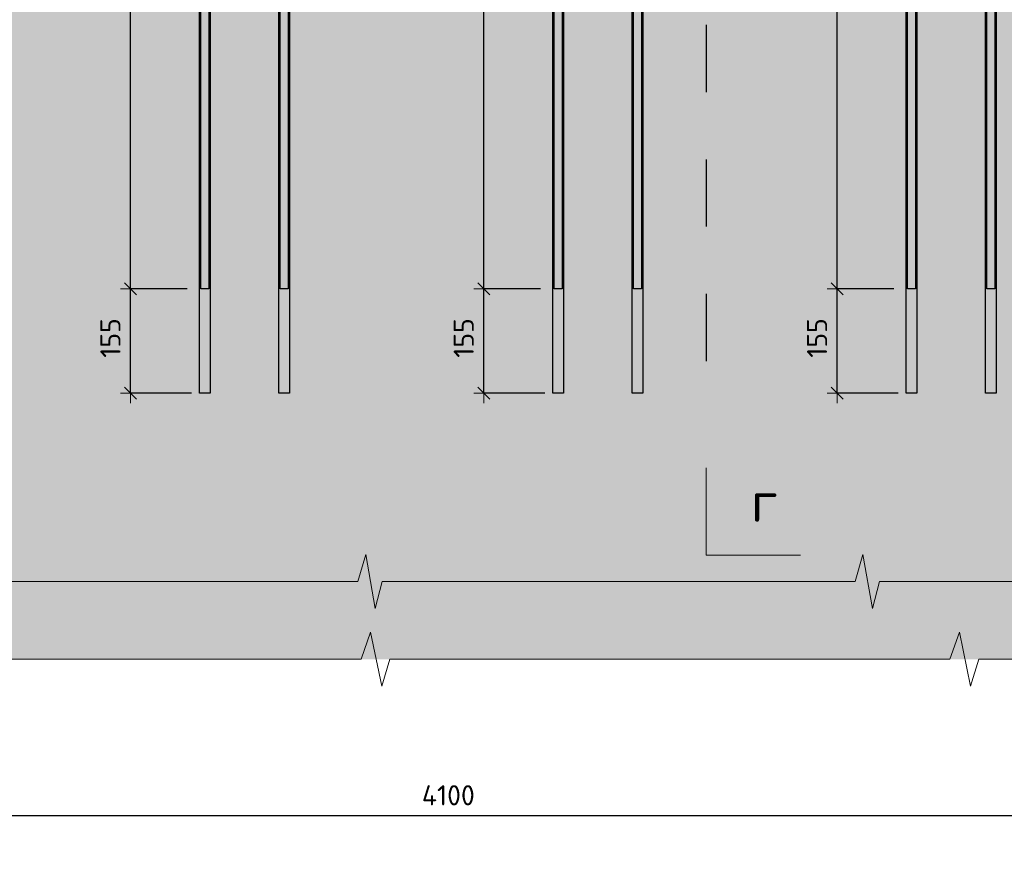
# Model space of a CAD drawing. Header units: metres. Extents: x -38 to 97, y -15 to 21.
# Tile 43 of 216: x 81.77 to 83.23, y -7.6 to -6.33. Entities that reach past the tile are written whole.
import ezdxf

# ---------------------------------------------------------------- set-up
doc = ezdxf.new("R2010")
doc.units = ezdxf.units.M
doc.header["$PDMODE"] = 65
doc.linetypes.add('______2', pattern=[0.0405, 0.03, -0.0105])
for name, color, linetype, lineweight in [('XR$4$Арм.стержн.горизонт. 1', 180, 'Continuous', 35), ('XR$4$Арм.стержн.горизонт. 2', 202, 'Continuous', 35), ('XR$4$ВК__отв в полу 1-2 эт', 220, 'Continuous', 25), ('XR$4$Размерная линия (1)', 7, 'Continuous', 13), ('XR$6$ВК__отв в полу 1-2 эт', 220, 'Continuous', 25), ('XR$6$Размерная линия (1)', 7, 'Continuous', 13)]:
    doc.layers.add(name, color=color, linetype=linetype, lineweight=lineweight)
doc.styles.add('ISOCPEUR', font='txt')
doc.dimstyles.new('DIMSTYLE_24', dxfattribs={"dimtxt": 0.03, "dimasz": 0.03, "dimexe": 0, "dimexo": 0, "dimgap": 0.015, "dimtad": 2, "dimdec": 0, "dimlfac": 1000, "dimrnd": 5, "dimzin": 12, "dimdsep": 46, "dimtxsty": 'ISOCPEUR', "dimblk1": 'ALL_ML_STRICH', "dimblk2": 'ALL_ML_STRICH', "dimsah": 1, "dimcen": 0, "dimclrd": 7, "dimclre": 256, "dimclrt": 7, "dimadec": 0, "dimazin": 0, "dimtfac": 1, "dimtdec": 0, "dimtix": 1, "dimtmove": 2, "dimatfit": 3, "dimfxl": 0, "dimtzin": 0, "dimlwd": 0, "dimlwe": -3, "dimarcsym": 0})

# ---------------------------------------------------------------- blocks, each defined once
blk = doc.blocks.new('ЭЛЕМЕНТ_УЗОРА_19')
at = {"color": 7, "linetype": 'Continuous', "lineweight": 13, "transparency": 33554687}
for points in [[(81.9329, -7.1699), (81.5717, -7.1699), (81.5614, -7.2099), (81.5473, -7.1299), (81.5355, -7.1699), (81.1943, -7.1699)], [(82.6716, -7.1699), (82.3104, -7.1699), (82.3, -7.2099), (82.286, -7.1299), (82.2742, -7.1699), (81.9329, -7.1699)], [(83.4102, -7.1699), (83.049, -7.1699), (83.0387, -7.2099), (83.0246, -7.1299), (83.0128, -7.1699), (82.6716, -7.1699)]]:
    blk.add_lwpolyline(points, dxfattribs=at)
blk = doc.blocks.new('СЛОЖНЫЙ_ОБЪЕКТ_62')
at = {"linetype": 'Continuous', "lineweight": 25, "true_color": 0x000000, "transparency": 33554687}
blk.add_hatch(color=18, dxfattribs=at).paths.add_polyline_path([(82.8043, -6.9992), (82.8044, -6.9985), (82.8044, -6.901), (82.7793, -6.901), (82.7793, -6.9985), (82.7793, -6.9992), (82.7795, -7), (82.7797, -7.0007), (82.7801, -7.0014), (82.7805, -7.002), (82.781, -7.0026), (82.7816, -7.0031), (82.7822, -7.0035), (82.7829, -7.0039), (82.7836, -7.0041), (82.7844, -7.0043), (82.7852, -7.0043), (82.7985, -7.0043), (82.7993, -7.0043), (82.8, -7.0041), (82.8007, -7.0039), (82.8014, -7.0035), (82.8021, -7.0031), (82.8027, -7.0026), (82.8032, -7.002), (82.8036, -7.0014), (82.8039, -7.0007), (82.8042, -7)])
at = {"color": 7, "linetype": '______2', "lineweight": 25, "transparency": 33554687}
blk.add_line((82.7918, -4.5424), (82.7918, -6.901), dxfattribs=at)
at = {"layer": 'XR$4$ВК__отв в полу 1-2 эт', "color": 7, "linetype": 'Continuous', "lineweight": 13, "transparency": 33554687}
for p, q in [((82.7918, -7.001), (82.7918, -7.131)), ((82.7918, -7.131), (82.9318, -7.131))]:
    blk.add_line(p, q, dxfattribs=at)
at = {"color": 7, "linetype": 'Continuous', "lineweight": 13, "transparency": 33554687, "insert": (82.878, -7.0509), "char_height": 0.06, "width": 0.065333, "attachment_point": 5, "style": 'ISOCPEUR'}
blk.add_mtext('\\A1;{\\fISOCPEUR|i0|b0;\\H0.060000;\\W1.000000;\\C7;г}\\P', dxfattribs=at)
blk = doc.blocks.new('ALL_ML_STRICH')
at = {"color": 0, "linetype": 'ByBlock', "lineweight": -2}
for p, q in [((0, -0.5), (0, 0.5)), ((-1, 0), (0.5, 0)), ((-0.3, -0.3), (0.3, 0.3))]:
    blk.add_line(p, q, dxfattribs=at)
blk = doc.blocks.new('*D372')
at = {"layer": 'DEFPOINTS', "color": 7, "linetype": 'Continuous', "lineweight": 13, "transparency": 33554687}
for p in [(80.3555, -7.5177), (84.4555, -7.5744), (80.3555, -7.6022)]:
    blk.add_point(p, dxfattribs=at)
at = {"layer": 'XR$4$Размерная линия (1)', "color": 9, "linetype": 'Continuous', "lineweight": -2, "true_color": 0xc7c7c7, "transparency": 33554687}
for p, q in [((80.3555, -7.5177), (80.3555, -7.5177)), ((84.4555, -7.5944), (84.4555, -7.5177))]:
    blk.add_line(p, q, dxfattribs=at)
at = {"layer": 'XR$4$Размерная линия (1)', "color": 7, "linetype": 'Continuous', "lineweight": -2, "transparency": 33554687}
blk.add_line((80.3555, -7.5177), (84.4555, -7.5177), dxfattribs=at)
at = {"layer": 'XR$4$Размерная линия (1)', "color": 7, "linetype": 'Continuous', "lineweight": 13, "transparency": 33554687, "xscale": 0.03, "yscale": 0.03, "zscale": 0.03, "rotation": 180}
blk.add_blockref('ALL_ML_STRICH', (80.3555, -7.5177), dxfattribs=at)
at = {"layer": 'XR$4$Размерная линия (1)', "color": 7, "linetype": 'Continuous', "lineweight": 13, "transparency": 33554687, "xscale": 0.03, "yscale": 0.03, "zscale": 0.03}
blk.add_blockref('ALL_ML_STRICH', (84.4555, -7.5177), dxfattribs=at)
at = {"layer": 'XR$4$Размерная линия (1)', "color": 7, "linetype": 'Continuous', "lineweight": 13, "transparency": 33554687, "insert": (82.4085, -7.4877), "char_height": 0.03, "width": 0.12, "attachment_point": 5, "style": 'ISOCPEUR'}
blk.add_mtext('\\A1;{4100}', dxfattribs=at)
blk = doc.blocks.new('*D413')
at = {"layer": 'DEFPOINTS', "color": 7, "linetype": 'Continuous', "lineweight": 13, "transparency": 33554687}
for p in [(83.0906, -6.7349), (82.9864, -6.8899), (83.0971, -6.8899)]:
    blk.add_point(p, dxfattribs=at)
at = {"layer": 'XR$4$Размерная линия (1)', "color": 9, "linetype": 'Continuous', "lineweight": -2, "true_color": 0xc7c7c7, "transparency": 33554687}
for p, q in [((83.0706, -6.7349), (82.9864, -6.7349)), ((83.0771, -6.8899), (82.9864, -6.8899))]:
    blk.add_line(p, q, dxfattribs=at)
at = {"layer": 'XR$4$Размерная линия (1)', "color": 7, "linetype": 'Continuous', "lineweight": -2, "transparency": 33554687}
blk.add_line((82.9864, -6.8899), (82.9864, -6.7349), dxfattribs=at)
at = {"layer": 'XR$4$Размерная линия (1)', "color": 7, "linetype": 'Continuous', "lineweight": 13, "transparency": 33554687, "xscale": 0.03, "yscale": 0.03, "zscale": 0.03}
for p, rotation in [((82.9864, -6.7349), 90), ((82.9864, -6.8899), 270)]:
    blk.add_blockref('ALL_ML_STRICH', p, dxfattribs=dict(at, rotation=rotation))
at = {"layer": 'XR$4$Размерная линия (1)', "color": 7, "linetype": 'Continuous', "lineweight": 13, "transparency": 33554687, "insert": (82.9564, -6.8079), "char_height": 0.03, "width": 0.09, "attachment_point": 5, "rotation": 90, "style": 'ISOCPEUR'}
blk.add_mtext('\\A1;{155}', dxfattribs=at)
blk = doc.blocks.new('*D414')
at = {"layer": 'DEFPOINTS', "color": 7, "linetype": 'Continuous', "lineweight": 13, "transparency": 33554687}
for p in [(82.8944, -5.8499), (82.9864, -6.7349), (83.0906, -6.7349)]:
    blk.add_point(p, dxfattribs=at)
at = {"layer": 'XR$4$Размерная линия (1)', "color": 9, "linetype": 'Continuous', "lineweight": -2, "true_color": 0xc7c7c7, "transparency": 33554687}
for p, q in [((82.9144, -5.8499), (82.9864, -5.8499)), ((83.0706, -6.7349), (82.9864, -6.7349))]:
    blk.add_line(p, q, dxfattribs=at)
at = {"layer": 'XR$4$Размерная линия (1)', "color": 7, "linetype": 'Continuous', "lineweight": -2, "transparency": 33554687}
blk.add_line((82.9864, -6.7349), (82.9864, -5.8499), dxfattribs=at)
at = {"layer": 'XR$4$Размерная линия (1)', "color": 7, "linetype": 'Continuous', "lineweight": 13, "transparency": 33554687, "xscale": 0.03, "yscale": 0.03, "zscale": 0.03}
for p, rotation in [((82.9864, -5.8499), 90), ((82.9864, -6.7349), 270)]:
    blk.add_blockref('ALL_ML_STRICH', p, dxfattribs=dict(at, rotation=rotation))
at = {"layer": 'XR$4$Размерная линия (1)', "color": 7, "linetype": 'Continuous', "lineweight": 13, "transparency": 33554687, "insert": (82.9564, -6.2909), "char_height": 0.03, "width": 0.09, "attachment_point": 5, "rotation": 90, "style": 'ISOCPEUR'}
blk.add_mtext('\\A1;{885}', dxfattribs=at)
blk = doc.blocks.new('*D418')
at = {"layer": 'DEFPOINTS', "color": 7, "linetype": 'Continuous', "lineweight": 13, "transparency": 33554687}
for p in [(82.5656, -6.7349), (82.4614, -6.8899), (82.5721, -6.8899)]:
    blk.add_point(p, dxfattribs=at)
at = {"layer": 'XR$4$Размерная линия (1)', "color": 9, "linetype": 'Continuous', "lineweight": -2, "true_color": 0xc7c7c7, "transparency": 33554687}
for p, q in [((82.5456, -6.7349), (82.4614, -6.7349)), ((82.5521, -6.8899), (82.4614, -6.8899))]:
    blk.add_line(p, q, dxfattribs=at)
at = {"layer": 'XR$4$Размерная линия (1)', "color": 7, "linetype": 'Continuous', "lineweight": -2, "transparency": 33554687}
blk.add_line((82.4614, -6.8899), (82.4614, -6.7349), dxfattribs=at)
at = {"layer": 'XR$4$Размерная линия (1)', "color": 7, "linetype": 'Continuous', "lineweight": 13, "transparency": 33554687, "xscale": 0.03, "yscale": 0.03, "zscale": 0.03}
for p, rotation in [((82.4614, -6.7349), 90), ((82.4614, -6.8899), 270)]:
    blk.add_blockref('ALL_ML_STRICH', p, dxfattribs=dict(at, rotation=rotation))
at = {"layer": 'XR$4$Размерная линия (1)', "color": 7, "linetype": 'Continuous', "lineweight": 13, "transparency": 33554687, "insert": (82.4314, -6.8079), "char_height": 0.03, "width": 0.09, "attachment_point": 5, "rotation": 90, "style": 'ISOCPEUR'}
blk.add_mtext('\\A1;{155}', dxfattribs=at)
blk = doc.blocks.new('*D419')
at = {"layer": 'DEFPOINTS', "color": 7, "linetype": 'Continuous', "lineweight": 13, "transparency": 33554687}
for p in [(82.3694, -5.8499), (82.4614, -6.7349), (82.5656, -6.7349)]:
    blk.add_point(p, dxfattribs=at)
at = {"layer": 'XR$4$Размерная линия (1)', "color": 9, "linetype": 'Continuous', "lineweight": -2, "true_color": 0xc7c7c7, "transparency": 33554687}
for p, q in [((82.3894, -5.8499), (82.4614, -5.8499)), ((82.5456, -6.7349), (82.4614, -6.7349))]:
    blk.add_line(p, q, dxfattribs=at)
at = {"layer": 'XR$4$Размерная линия (1)', "color": 7, "linetype": 'Continuous', "lineweight": -2, "transparency": 33554687}
blk.add_line((82.4614, -6.7349), (82.4614, -5.8499), dxfattribs=at)
at = {"layer": 'XR$4$Размерная линия (1)', "color": 7, "linetype": 'Continuous', "lineweight": 13, "transparency": 33554687, "xscale": 0.03, "yscale": 0.03, "zscale": 0.03}
for p, rotation in [((82.4614, -5.8499), 90), ((82.4614, -6.7349), 270)]:
    blk.add_blockref('ALL_ML_STRICH', p, dxfattribs=dict(at, rotation=rotation))
at = {"layer": 'XR$4$Размерная линия (1)', "color": 7, "linetype": 'Continuous', "lineweight": 13, "transparency": 33554687, "insert": (82.4314, -6.2909), "char_height": 0.03, "width": 0.09, "attachment_point": 5, "rotation": 90, "style": 'ISOCPEUR'}
blk.add_mtext('\\A1;{885}', dxfattribs=at)
blk = doc.blocks.new('*D423')
at = {"layer": 'DEFPOINTS', "color": 7, "linetype": 'Continuous', "lineweight": 13, "transparency": 33554687}
for p in [(82.0406, -6.7349), (81.9364, -6.8899), (82.0471, -6.8899)]:
    blk.add_point(p, dxfattribs=at)
at = {"layer": 'XR$4$Размерная линия (1)', "color": 9, "linetype": 'Continuous', "lineweight": -2, "true_color": 0xc7c7c7, "transparency": 33554687}
for p, q in [((82.0206, -6.7349), (81.9364, -6.7349)), ((82.0271, -6.8899), (81.9364, -6.8899))]:
    blk.add_line(p, q, dxfattribs=at)
at = {"layer": 'XR$4$Размерная линия (1)', "color": 7, "linetype": 'Continuous', "lineweight": -2, "transparency": 33554687}
blk.add_line((81.9364, -6.8899), (81.9364, -6.7349), dxfattribs=at)
at = {"layer": 'XR$4$Размерная линия (1)', "color": 7, "linetype": 'Continuous', "lineweight": 13, "transparency": 33554687, "xscale": 0.03, "yscale": 0.03, "zscale": 0.03}
for p, rotation in [((81.9364, -6.7349), 90), ((81.9364, -6.8899), 270)]:
    blk.add_blockref('ALL_ML_STRICH', p, dxfattribs=dict(at, rotation=rotation))
at = {"layer": 'XR$4$Размерная линия (1)', "color": 7, "linetype": 'Continuous', "lineweight": 13, "transparency": 33554687, "insert": (81.9064, -6.8079), "char_height": 0.03, "width": 0.09, "attachment_point": 5, "rotation": 90, "style": 'ISOCPEUR'}
blk.add_mtext('\\A1;{155}', dxfattribs=at)
blk = doc.blocks.new('*D424')
at = {"layer": 'DEFPOINTS', "color": 7, "linetype": 'Continuous', "lineweight": 13, "transparency": 33554687}
for p in [(81.8444, -5.8499), (81.9364, -6.7349), (82.0406, -6.7349)]:
    blk.add_point(p, dxfattribs=at)
at = {"layer": 'XR$4$Размерная линия (1)', "color": 9, "linetype": 'Continuous', "lineweight": -2, "true_color": 0xc7c7c7, "transparency": 33554687}
for p, q in [((81.8644, -5.8499), (81.9364, -5.8499)), ((82.0206, -6.7349), (81.9364, -6.7349))]:
    blk.add_line(p, q, dxfattribs=at)
at = {"layer": 'XR$4$Размерная линия (1)', "color": 7, "linetype": 'Continuous', "lineweight": -2, "transparency": 33554687}
blk.add_line((81.9364, -6.7349), (81.9364, -5.8499), dxfattribs=at)
at = {"layer": 'XR$4$Размерная линия (1)', "color": 7, "linetype": 'Continuous', "lineweight": 13, "transparency": 33554687, "xscale": 0.03, "yscale": 0.03, "zscale": 0.03}
for p, rotation in [((81.9364, -5.8499), 90), ((81.9364, -6.7349), 270)]:
    blk.add_blockref('ALL_ML_STRICH', p, dxfattribs=dict(at, rotation=rotation))
at = {"layer": 'XR$4$Размерная линия (1)', "color": 7, "linetype": 'Continuous', "lineweight": 13, "transparency": 33554687, "insert": (81.9064, -6.2909), "char_height": 0.03, "width": 0.09, "attachment_point": 5, "rotation": 90, "style": 'ISOCPEUR'}
blk.add_mtext('\\A1;{885}', dxfattribs=at)
blk = doc.blocks.new('СЛОЖНЫЙ_ОБЪЕКТ_81')
at = {"linetype": 'Continuous', "lineweight": 25, "true_color": 0x000000, "transparency": 33554687}
blk.add_hatch(color=18, dxfattribs=at).paths.add_polyline_path([(82.8043, -6.9992), (82.8044, -6.9985), (82.8044, -6.901), (82.7793, -6.901), (82.7793, -6.9985), (82.7793, -6.9992), (82.7795, -7), (82.7797, -7.0007), (82.7801, -7.0014), (82.7805, -7.002), (82.781, -7.0026), (82.7816, -7.0031), (82.7822, -7.0035), (82.7829, -7.0039), (82.7836, -7.0041), (82.7844, -7.0043), (82.7852, -7.0043), (82.7985, -7.0043), (82.7993, -7.0043), (82.8, -7.0041), (82.8007, -7.0039), (82.8014, -7.0035), (82.8021, -7.0031), (82.8027, -7.0026), (82.8032, -7.002), (82.8036, -7.0014), (82.8039, -7.0007), (82.8042, -7)])
at = {"color": 7, "linetype": '______2', "lineweight": 25, "transparency": 33554687}
blk.add_line((82.7918, -4.5424), (82.7918, -6.901), dxfattribs=at)
at = {"layer": 'XR$6$ВК__отв в полу 1-2 эт', "color": 7, "linetype": 'Continuous', "lineweight": 13, "transparency": 33554687}
for p, q in [((82.7918, -7.001), (82.7918, -7.131)), ((82.7918, -7.131), (82.9318, -7.131))]:
    blk.add_line(p, q, dxfattribs=at)
at = {"color": 7, "linetype": 'Continuous', "lineweight": 13, "transparency": 33554687, "insert": (82.878, -7.0509), "char_height": 0.06, "width": 0.065333, "attachment_point": 5, "style": 'ISOCPEUR'}
blk.add_mtext('\\A1;{\\fISOCPEUR|i0|b0;\\H0.060000;\\W1.000000;\\C7;г}\\P', dxfattribs=at)
blk = doc.blocks.new('*D744')
at = {"layer": 'DEFPOINTS', "color": 7, "linetype": 'Continuous', "lineweight": 13, "transparency": 33554687}
for p in [(83.0906, -6.7349), (82.9864, -6.8899), (83.0971, -6.8899)]:
    blk.add_point(p, dxfattribs=at)
at = {"layer": 'XR$6$Размерная линия (1)', "color": 9, "linetype": 'Continuous', "lineweight": -2, "true_color": 0xc7c7c7, "transparency": 33554687}
for p, q in [((83.0706, -6.7349), (82.9864, -6.7349)), ((83.0771, -6.8899), (82.9864, -6.8899))]:
    blk.add_line(p, q, dxfattribs=at)
at = {"layer": 'XR$6$Размерная линия (1)', "color": 7, "linetype": 'Continuous', "lineweight": -2, "transparency": 33554687}
blk.add_line((82.9864, -6.8899), (82.9864, -6.7349), dxfattribs=at)
at = {"layer": 'XR$6$Размерная линия (1)', "color": 7, "linetype": 'Continuous', "lineweight": 13, "transparency": 33554687, "xscale": 0.03, "yscale": 0.03, "zscale": 0.03}
for p, rotation in [((82.9864, -6.7349), 90), ((82.9864, -6.8899), 270)]:
    blk.add_blockref('ALL_ML_STRICH', p, dxfattribs=dict(at, rotation=rotation))
at = {"layer": 'XR$6$Размерная линия (1)', "color": 7, "linetype": 'Continuous', "lineweight": 13, "transparency": 33554687, "insert": (82.9564, -6.8079), "char_height": 0.03, "width": 0.09, "attachment_point": 5, "rotation": 90, "style": 'ISOCPEUR'}
blk.add_mtext('\\A1;{155}', dxfattribs=at)
blk = doc.blocks.new('*D745')
at = {"layer": 'DEFPOINTS', "color": 7, "linetype": 'Continuous', "lineweight": 13, "transparency": 33554687}
for p in [(82.8944, -5.8499), (82.9864, -6.7349), (83.0906, -6.7349)]:
    blk.add_point(p, dxfattribs=at)
at = {"layer": 'XR$6$Размерная линия (1)', "color": 9, "linetype": 'Continuous', "lineweight": -2, "true_color": 0xc7c7c7, "transparency": 33554687}
for p, q in [((82.9144, -5.8499), (82.9864, -5.8499)), ((83.0706, -6.7349), (82.9864, -6.7349))]:
    blk.add_line(p, q, dxfattribs=at)
at = {"layer": 'XR$6$Размерная линия (1)', "color": 7, "linetype": 'Continuous', "lineweight": -2, "transparency": 33554687}
blk.add_line((82.9864, -6.7349), (82.9864, -5.8499), dxfattribs=at)
at = {"layer": 'XR$6$Размерная линия (1)', "color": 7, "linetype": 'Continuous', "lineweight": 13, "transparency": 33554687, "xscale": 0.03, "yscale": 0.03, "zscale": 0.03}
for p, rotation in [((82.9864, -5.8499), 90), ((82.9864, -6.7349), 270)]:
    blk.add_blockref('ALL_ML_STRICH', p, dxfattribs=dict(at, rotation=rotation))
at = {"layer": 'XR$6$Размерная линия (1)', "color": 7, "linetype": 'Continuous', "lineweight": 13, "transparency": 33554687, "insert": (82.9564, -6.2909), "char_height": 0.03, "width": 0.09, "attachment_point": 5, "rotation": 90, "style": 'ISOCPEUR'}
blk.add_mtext('\\A1;{885}', dxfattribs=at)
blk = doc.blocks.new('*D749')
at = {"layer": 'DEFPOINTS', "color": 7, "linetype": 'Continuous', "lineweight": 13, "transparency": 33554687}
for p in [(82.5656, -6.7349), (82.4614, -6.8899), (82.5721, -6.8899)]:
    blk.add_point(p, dxfattribs=at)
at = {"layer": 'XR$6$Размерная линия (1)', "color": 9, "linetype": 'Continuous', "lineweight": -2, "true_color": 0xc7c7c7, "transparency": 33554687}
for p, q in [((82.5456, -6.7349), (82.4614, -6.7349)), ((82.5521, -6.8899), (82.4614, -6.8899))]:
    blk.add_line(p, q, dxfattribs=at)
at = {"layer": 'XR$6$Размерная линия (1)', "color": 7, "linetype": 'Continuous', "lineweight": -2, "transparency": 33554687}
blk.add_line((82.4614, -6.8899), (82.4614, -6.7349), dxfattribs=at)
at = {"layer": 'XR$6$Размерная линия (1)', "color": 7, "linetype": 'Continuous', "lineweight": 13, "transparency": 33554687, "xscale": 0.03, "yscale": 0.03, "zscale": 0.03}
for p, rotation in [((82.4614, -6.7349), 90), ((82.4614, -6.8899), 270)]:
    blk.add_blockref('ALL_ML_STRICH', p, dxfattribs=dict(at, rotation=rotation))
at = {"layer": 'XR$6$Размерная линия (1)', "color": 7, "linetype": 'Continuous', "lineweight": 13, "transparency": 33554687, "insert": (82.4314, -6.8079), "char_height": 0.03, "width": 0.09, "attachment_point": 5, "rotation": 90, "style": 'ISOCPEUR'}
blk.add_mtext('\\A1;{155}', dxfattribs=at)
blk = doc.blocks.new('*D750')
at = {"layer": 'DEFPOINTS', "color": 7, "linetype": 'Continuous', "lineweight": 13, "transparency": 33554687}
for p in [(82.3694, -5.8499), (82.4614, -6.7349), (82.5656, -6.7349)]:
    blk.add_point(p, dxfattribs=at)
at = {"layer": 'XR$6$Размерная линия (1)', "color": 9, "linetype": 'Continuous', "lineweight": -2, "true_color": 0xc7c7c7, "transparency": 33554687}
for p, q in [((82.3894, -5.8499), (82.4614, -5.8499)), ((82.5456, -6.7349), (82.4614, -6.7349))]:
    blk.add_line(p, q, dxfattribs=at)
at = {"layer": 'XR$6$Размерная линия (1)', "color": 7, "linetype": 'Continuous', "lineweight": -2, "transparency": 33554687}
blk.add_line((82.4614, -6.7349), (82.4614, -5.8499), dxfattribs=at)
at = {"layer": 'XR$6$Размерная линия (1)', "color": 7, "linetype": 'Continuous', "lineweight": 13, "transparency": 33554687, "xscale": 0.03, "yscale": 0.03, "zscale": 0.03}
for p, rotation in [((82.4614, -5.8499), 90), ((82.4614, -6.7349), 270)]:
    blk.add_blockref('ALL_ML_STRICH', p, dxfattribs=dict(at, rotation=rotation))
at = {"layer": 'XR$6$Размерная линия (1)', "color": 7, "linetype": 'Continuous', "lineweight": 13, "transparency": 33554687, "insert": (82.4314, -6.2909), "char_height": 0.03, "width": 0.09, "attachment_point": 5, "rotation": 90, "style": 'ISOCPEUR'}
blk.add_mtext('\\A1;{885}', dxfattribs=at)
blk = doc.blocks.new('*D754')
at = {"layer": 'DEFPOINTS', "color": 7, "linetype": 'Continuous', "lineweight": 13, "transparency": 33554687}
for p in [(82.0406, -6.7349), (81.9364, -6.8899), (82.0471, -6.8899)]:
    blk.add_point(p, dxfattribs=at)
at = {"layer": 'XR$6$Размерная линия (1)', "color": 9, "linetype": 'Continuous', "lineweight": -2, "true_color": 0xc7c7c7, "transparency": 33554687}
for p, q in [((82.0206, -6.7349), (81.9364, -6.7349)), ((82.0271, -6.8899), (81.9364, -6.8899))]:
    blk.add_line(p, q, dxfattribs=at)
at = {"layer": 'XR$6$Размерная линия (1)', "color": 7, "linetype": 'Continuous', "lineweight": -2, "transparency": 33554687}
blk.add_line((81.9364, -6.8899), (81.9364, -6.7349), dxfattribs=at)
at = {"layer": 'XR$6$Размерная линия (1)', "color": 7, "linetype": 'Continuous', "lineweight": 13, "transparency": 33554687, "xscale": 0.03, "yscale": 0.03, "zscale": 0.03}
for p, rotation in [((81.9364, -6.7349), 90), ((81.9364, -6.8899), 270)]:
    blk.add_blockref('ALL_ML_STRICH', p, dxfattribs=dict(at, rotation=rotation))
at = {"layer": 'XR$6$Размерная линия (1)', "color": 7, "linetype": 'Continuous', "lineweight": 13, "transparency": 33554687, "insert": (81.9064, -6.8079), "char_height": 0.03, "width": 0.09, "attachment_point": 5, "rotation": 90, "style": 'ISOCPEUR'}
blk.add_mtext('\\A1;{155}', dxfattribs=at)
blk = doc.blocks.new('*D755')
at = {"layer": 'DEFPOINTS', "color": 7, "linetype": 'Continuous', "lineweight": 13, "transparency": 33554687}
for p in [(81.8444, -5.8499), (81.9364, -6.7349), (82.0406, -6.7349)]:
    blk.add_point(p, dxfattribs=at)
at = {"layer": 'XR$6$Размерная линия (1)', "color": 9, "linetype": 'Continuous', "lineweight": -2, "true_color": 0xc7c7c7, "transparency": 33554687}
for p, q in [((81.8644, -5.8499), (81.9364, -5.8499)), ((82.0206, -6.7349), (81.9364, -6.7349))]:
    blk.add_line(p, q, dxfattribs=at)
at = {"layer": 'XR$6$Размерная линия (1)', "color": 7, "linetype": 'Continuous', "lineweight": -2, "transparency": 33554687}
blk.add_line((81.9364, -6.7349), (81.9364, -5.8499), dxfattribs=at)
at = {"layer": 'XR$6$Размерная линия (1)', "color": 7, "linetype": 'Continuous', "lineweight": 13, "transparency": 33554687, "xscale": 0.03, "yscale": 0.03, "zscale": 0.03}
for p, rotation in [((81.9364, -5.8499), 90), ((81.9364, -6.7349), 270)]:
    blk.add_blockref('ALL_ML_STRICH', p, dxfattribs=dict(at, rotation=rotation))
at = {"layer": 'XR$6$Размерная линия (1)', "color": 7, "linetype": 'Continuous', "lineweight": 13, "transparency": 33554687, "insert": (81.9064, -6.2909), "char_height": 0.03, "width": 0.09, "attachment_point": 5, "rotation": 90, "style": 'ISOCPEUR'}
blk.add_mtext('\\A1;{885}', dxfattribs=at)
blk = doc.blocks.new('ЭЛЕМЕНТ_УЗОРА_34')
at = {"color": 7, "linetype": 'Continuous', "lineweight": 13, "transparency": 33554687}
for points in [[(81.8746, -7.2854), (81.4468, -7.2854), (81.4345, -7.3254), (81.4179, -7.2454), (81.4039, -7.2854), (80.9996, -7.2854)], [(82.7496, -7.2854), (82.3218, -7.2854), (82.3095, -7.3254), (82.2929, -7.2454), (82.2789, -7.2854), (81.8746, -7.2854)], [(83.6246, -7.2854), (83.1968, -7.2854), (83.1845, -7.3254), (83.1679, -7.2454), (83.1539, -7.2854), (82.7496, -7.2854)]]:
    blk.add_lwpolyline(points, dxfattribs=at)

msp = doc.modelspace()

# ---------------------------------------------------------------- hatches: boundary and pattern name
at = {"linetype": 'Continuous', "lineweight": 13, "true_color": 0xf1f1f1, "transparency": 33554687}
msp.add_hatch(color=7, dxfattribs=at).paths.add_polyline_path([(81.24, -7.2854), (84.4996, -7.2854), (84.4996, -5.8499), (81.24, -5.8499)])

# ---------------------------------------------------------------- linework, layer by layer
at = {"layer": 'XR$4$Арм.стержн.горизонт. 1', "color": 7, "linetype": 'Continuous', "lineweight": 25, "transparency": 33554687}
for points in [[(82.0386, -6.8899), (82.0386, -4.5499), (82.0546, -4.5499), (82.0546, -6.8899), (82.0386, -6.8899)], [(82.1566, -6.8899), (82.1566, -4.5499), (82.1726, -4.5499), (82.1726, -6.8899), (82.1566, -6.8899)], [(82.5636, -6.8899), (82.5636, -4.5499), (82.5796, -4.5499), (82.5796, -6.8899), (82.5636, -6.8899)], [(82.6816, -6.8899), (82.6816, -4.5499), (82.6976, -4.5499), (82.6976, -6.8899), (82.6816, -6.8899)], [(83.0886, -6.8899), (83.0886, -4.5499), (83.1046, -4.5499), (83.1046, -6.8899), (83.0886, -6.8899)], [(83.2066, -6.8899), (83.2066, -4.5499), (83.2226, -4.5499), (83.2226, -6.8899), (83.2066, -6.8899)]]:
    msp.add_lwpolyline(points, dxfattribs=at)
at = {"layer": 'XR$4$Арм.стержн.горизонт. 2', "color": 34, "linetype": 'Continuous', "lineweight": 25, "transparency": 33554687}
for points in [[(82.0526, -4.7849), (82.0526, -6.7349), (82.0406, -6.7349), (82.0406, -4.7849), (82.0526, -4.7849)], [(82.1706, -4.7849), (82.1706, -6.7349), (82.1586, -6.7349), (82.1586, -4.7849), (82.1706, -4.7849)], [(82.5776, -4.7849), (82.5776, -6.7349), (82.5656, -6.7349), (82.5656, -4.7849), (82.5776, -4.7849)], [(82.6956, -4.7849), (82.6956, -6.7349), (82.6836, -6.7349), (82.6836, -4.7849), (82.6956, -4.7849)], [(83.1026, -4.7849), (83.1026, -6.7349), (83.0906, -6.7349), (83.0906, -4.7849), (83.1026, -4.7849)], [(83.2206, -4.7849), (83.2206, -6.7349), (83.2086, -6.7349), (83.2086, -4.7849), (83.2206, -4.7849)]]:
    msp.add_lwpolyline(points, dxfattribs=at)

# ---------------------------------------------------------------- block references
at = {"color": 7, "linetype": 'Continuous', "lineweight": 13, "transparency": 33554687}
for name in ['СЛОЖНЫЙ_ОБЪЕКТ_62', 'СЛОЖНЫЙ_ОБЪЕКТ_81', 'ЭЛЕМЕНТ_УЗОРА_19', 'ЭЛЕМЕНТ_УЗОРА_34']:
    msp.add_blockref(name, (0, 0), dxfattribs=at)

# ---------------------------------------------------------------- dimensions: what is measured, and where the dimension line sits
at = {"layer": 'XR$4$Размерная линия (1)', "color": 7, "linetype": 'Continuous', "lineweight": 13, "transparency": 33554687}
for base, p1, p2, picture, middle in [((81.9364, -5.8499), (82.0206, -6.7349), (81.8644, -5.8499), '*D424', (81.9064, -6.2909)), ((82.4614, -5.8499), (82.5456, -6.7349), (82.3894, -5.8499), '*D419', (82.4314, -6.2909)), ((82.9864, -5.8499), (83.0706, -6.7349), (82.9144, -5.8499), '*D414', (82.9564, -6.2909)), ((81.9364, -6.7349), (82.0271, -6.8899), (82.0206, -6.7349), '*D423', (81.9064, -6.8079)), ((82.4614, -6.7349), (82.5521, -6.8899), (82.5456, -6.7349), '*D418', (82.4314, -6.8079)), ((82.9864, -6.7349), (83.0771, -6.8899), (83.0706, -6.7349), '*D413', (82.9564, -6.8079))]:
    dim = msp.add_linear_dim(base=base, p1=p1, p2=p2, angle=90, dimstyle='DIMSTYLE_24', override={"dimpost": '<>', "dimclrd": 7, "dimclre": 9, "dimclrt": 7, "dimlwd": 0, "dimlwe": 65533}, dxfattribs=at)
    dim.commit()
    dim.dimension.update_dxf_attribs({"geometry": picture, "text_midpoint": middle, "dimtype": 160})
dim = msp.add_linear_dim(base=(84.4555, -7.5177), p1=(80.3555, -7.5177), p2=(84.4555, -7.5944), dimstyle='DIMSTYLE_24', override={"dimpost": '<>', "dimclrd": 7, "dimclre": 9, "dimclrt": 7, "dimlwd": 0, "dimlwe": 65533}, dxfattribs=at)
dim.commit()
dim.dimension.update_dxf_attribs({"geometry": '*D372', "text_midpoint": (82.4085, -7.4877), "dimtype": 160})
at = {"layer": 'XR$6$Размерная линия (1)', "color": 7, "linetype": 'Continuous', "lineweight": 13, "transparency": 33554687}
for base, p1, p2, picture, middle in [((81.9364, -5.8499), (82.0206, -6.7349), (81.8644, -5.8499), '*D755', (81.9064, -6.2909)), ((82.4614, -5.8499), (82.5456, -6.7349), (82.3894, -5.8499), '*D750', (82.4314, -6.2909)), ((82.9864, -5.8499), (83.0706, -6.7349), (82.9144, -5.8499), '*D745', (82.9564, -6.2909)), ((81.9364, -6.7349), (82.0271, -6.8899), (82.0206, -6.7349), '*D754', (81.9064, -6.8079)), ((82.4614, -6.7349), (82.5521, -6.8899), (82.5456, -6.7349), '*D749', (82.4314, -6.8079)), ((82.9864, -6.7349), (83.0771, -6.8899), (83.0706, -6.7349), '*D744', (82.9564, -6.8079))]:
    dim = msp.add_linear_dim(base=base, p1=p1, p2=p2, angle=90, dimstyle='DIMSTYLE_24', override={"dimpost": '<>', "dimclrd": 7, "dimclre": 9, "dimclrt": 7, "dimlwd": 0, "dimlwe": 65533}, dxfattribs=at)
    dim.commit()
    dim.dimension.update_dxf_attribs({"geometry": picture, "text_midpoint": middle, "dimtype": 160})

doc.saveas('drawing.dxf')
